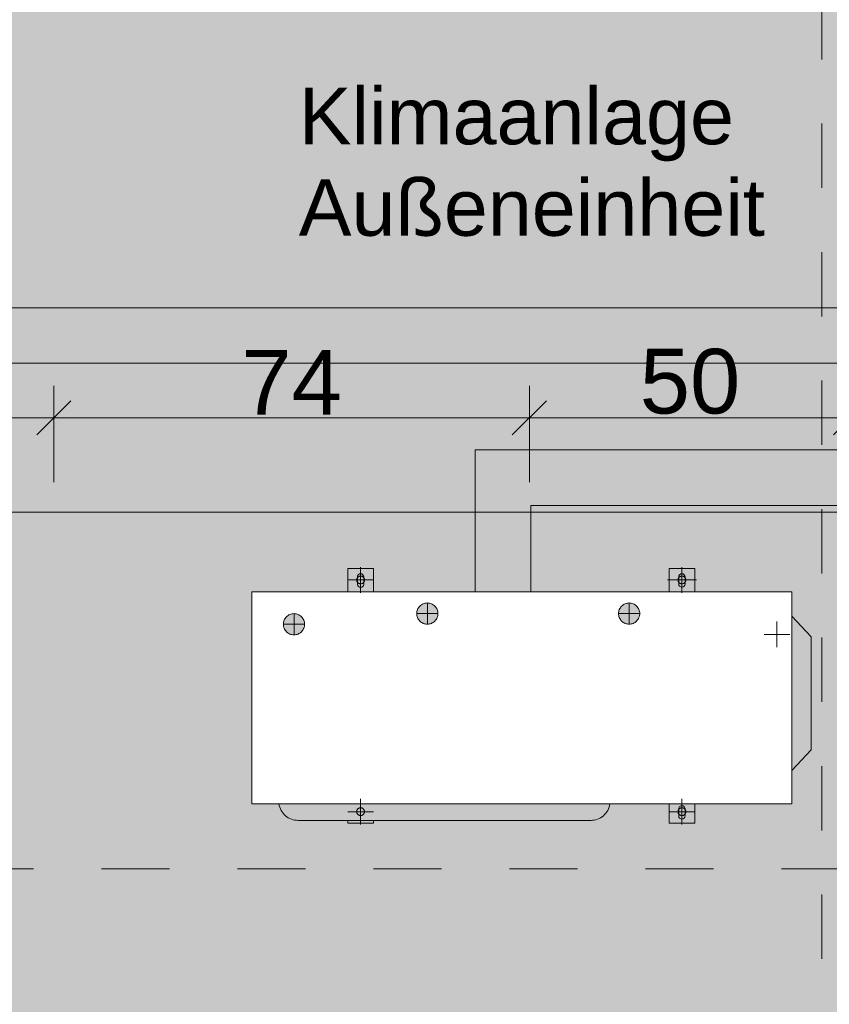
# Model space of a CAD drawing. Header units: metres. Extents: x -180 to 4, y -47 to 4.
# Tile 61 of 256: x -163.55 to -162.29, y -6.66 to -5.13. Entities that reach past the tile are written whole.
import ezdxf

# ---------------------------------------------------------------- set-up
doc = ezdxf.new("R2010")
doc.units = ezdxf.units.M
doc.header["$LTSCALE"] = 0.05
doc.header["$PDMODE"] = 1
doc.header["$PDSIZE"] = -2
doc.linetypes.add('Linienart-34', pattern=[4.233, 2.116, -2.117])
doc.linetypes.add('VW-01 Strichlinie kurz', pattern=[1.999894, 0.999947, -0.999947])
doc.layers.get('0').update_dxf_attribs({"lineweight": 25})
for name, color, linetype, lineweight, true_color in [('30 -36 Dächer- 3 Dachbeläge', 7, 'Continuous', 15, 0x9999ff), ('30 -36 Dächer- 3 Dachbeläge Gründach', 250, 'Continuous', 9, 0x333333), ('70 -72 Beschriftung- 1 Beschriftung allgemein', 7, 'Continuous', 9, 0xff6633), ('70 -76 Bemaßung- 2 Allgemein', 7, 'Continuous', 5, 0x6666cc)]:
    doc.layers.add(name, color=color, linetype=linetype, lineweight=lineweight, true_color=true_color)
for name, color, linetype, lineweight in [('30 -36 Dächer- 9 Sonstiges zur KG360', 7, 'VW-01 Strichlinie kurz', 9), ('70 -73 Bauteildarst.- 2 verdeckt 0.15', 7, 'Linienart-34', 15), ('Keine', 7, 'Continuous', 9)]:
    doc.layers.add(name, color=color, linetype=linetype, lineweight=lineweight)
doc.styles.add('Arial', font='arial.ttf')
doc.dimstyles.new('k+k_klein', dxfattribs={"dimtxt": 0.075516, "dimasz": 0.05302, "dimexe": 0.05, "dimexo": 0.15, "dimgap": 0.005, "dimtad": 1, "dimdec": 3, "dimtxsty": 'Arial', "dimblk": 'VW_SLASH-2', "dimblk1": 'VW_SLASH-2', "dimblk2": 'VW_SLASH-2', "dimcen": 0, "dimdle": 0.025, "dimadec": 3, "dimazin": 0, "dimtfac": 0.75, "dimtdec": 3, "dimtix": 1, "dimtmove": 0, "dimatfit": 0, "dimldrblk": 'VW_FILLEDARROW', "dimfxl": 0.1, "dimfxlon": 1, "dimfrac": 2, "dimtolj": 1, "dimarcsym": 0})

# ---------------------------------------------------------------- blocks, each defined once
blk = doc.blocks.new('Gruppe-1424')
at = {"layer": 'Keine', "color": 252, "true_color": 0x888888}
for p, q in [((-164.0797, -5.5737), (-161.3801, -5.5737)), ((-163.9934, -5.6601), (-161.4354, -5.6601)), ((-162.8401, -5.7948), (-161.4944, -5.7948)), ((-162.8401, -6.0156), (-162.8401, -5.7948)), ((-162.7537, -5.8812), (-161.5507, -5.8812)), ((-162.7537, -6.0156), (-162.7537, -5.8812)), ((-162.9986, -5.9796), (-163.0386, -5.9796)), ((-162.9986, -5.9796), (-163.0386, -5.9796)), ((-162.4986, -5.9796), (-162.5386, -5.9796)), ((-162.4986, -5.9796), (-162.5386, -5.9796)), ((-163.0386, -5.9973), (-162.9986, -5.9973)), ((-163.0236, -5.9926), (-163.0236, -6.0036)), ((-163.0236, -5.9926), (-163.0236, -6.0036)), ((-163.0136, -5.9926), (-163.0136, -6.0036)), ((-163.0136, -5.9926), (-163.0136, -6.0036)), ((-162.5408, -5.9973), (-162.4959, -5.9973)), ((-162.5236, -5.9926), (-162.5236, -6.0036)), ((-162.5236, -5.9926), (-162.5236, -6.0036)), ((-162.5136, -5.9926), (-162.5136, -6.0036)), ((-162.5136, -5.9926), (-162.5136, -6.0036)), ((-162.9147, -6.0696), (-162.9147, -6.0296)), ((-162.6007, -6.0696), (-162.6007, -6.0296)), ((-163.1222, -6.0862), (-163.1222, -6.0462)), ((-162.9347, -6.0496), (-162.8947, -6.0496)), ((-162.6207, -6.0496), (-162.5807, -6.0496)), ((-163.1422, -6.0662), (-163.1022, -6.0662)), ((-162.3176, -6.2616), (-162.3176, -6.0856)), ((-162.3176, -6.2616), (-162.3176, -6.0856)), ((-162.9986, -6.3579), (-163.0386, -6.3579)), ((-162.4986, -6.3579), (-162.5386, -6.3579)), ((-162.5236, -6.3536), (-162.5236, -6.3646)), ((-162.5236, -6.3536), (-162.5236, -6.3646)), ((-162.5136, -6.3536), (-162.5136, -6.3646)), ((-162.5136, -6.3536), (-162.5136, -6.3646)), ((-162.6596, -6.3714), (-163.1156, -6.3714)), ((-162.6596, -6.3714), (-163.1156, -6.3714)), ((-163.0386, -6.3714), (-163.0386, -6.3756)), ((-163.0386, -6.3714), (-163.0386, -6.3756)), ((-162.9986, -6.3714), (-162.9986, -6.3756)), ((-162.9986, -6.3714), (-162.9986, -6.3756)), ((-162.9986, -6.3756), (-163.0386, -6.3756)), ((-162.9986, -6.3756), (-163.0386, -6.3756)), ((-162.4986, -6.3756), (-162.5386, -6.3756)), ((-162.4986, -6.3756), (-162.5386, -6.3756))]:
    blk.add_line(p, q, dxfattribs=at)
at = {"layer": 'Keine', "color": 252, "linetype": 'Continuous', "true_color": 0x888888, "flags": 128}
for points in [[(-163.0126, -5.9973), (-163.0127, -5.9979), (-163.0127, -5.9985), (-163.0129, -5.999), (-163.0131, -5.9996), (-163.0133, -6.0001), (-163.0136, -6.0006), (-163.014, -6.0011), (-163.0144, -6.0015), (-163.0148, -6.0019), (-163.0153, -6.0023), (-163.0158, -6.0026), (-163.0163, -6.0028), (-163.0169, -6.003), (-163.0175, -6.0032), (-163.018, -6.0033), (-163.0186, -6.0033), (-163.0192, -6.0033), (-163.0198, -6.0032), (-163.0204, -6.003), (-163.0209, -6.0028), (-163.0215, -6.0026), (-163.022, -6.0023), (-163.0224, -6.0019), (-163.0229, -6.0015), (-163.0233, -6.0011), (-163.0236, -6.0006), (-163.0239, -6.0001), (-163.0242, -5.9996), (-163.0244, -5.999), (-163.0245, -5.9985), (-163.0246, -5.9979), (-163.0246, -5.9973), (-163.0246, -5.9967), (-163.0245, -5.9961), (-163.0244, -5.9955), (-163.0242, -5.995), (-163.0239, -5.9945), (-163.0236, -5.9939), (-163.0233, -5.9935), (-163.0229, -5.993), (-163.0224, -5.9926), (-163.022, -5.9923), (-163.0215, -5.992), (-163.0209, -5.9917), (-163.0204, -5.9915), (-163.0198, -5.9914), (-163.0192, -5.9913), (-163.0186, -5.9913), (-163.018, -5.9913), (-163.0175, -5.9914), (-163.0169, -5.9915), (-163.0163, -5.9917), (-163.0158, -5.992), (-163.0153, -5.9923), (-163.0148, -5.9926), (-163.0144, -5.993), (-163.014, -5.9935), (-163.0136, -5.9939), (-163.0133, -5.9945), (-163.0131, -5.995), (-163.0129, -5.9955), (-163.0127, -5.9961), (-163.0127, -5.9967)], [(-162.5126, -5.9973), (-162.5127, -5.9979), (-162.5127, -5.9985), (-162.5129, -5.999), (-162.5131, -5.9996), (-162.5133, -6.0001), (-162.5136, -6.0006), (-162.514, -6.0011), (-162.5144, -6.0015), (-162.5148, -6.0019), (-162.5153, -6.0023), (-162.5158, -6.0026), (-162.5163, -6.0028), (-162.5169, -6.003), (-162.5175, -6.0032), (-162.518, -6.0033), (-162.5186, -6.0033), (-162.5192, -6.0033), (-162.5198, -6.0032), (-162.5204, -6.003), (-162.5209, -6.0028), (-162.5215, -6.0026), (-162.522, -6.0023), (-162.5224, -6.0019), (-162.5229, -6.0015), (-162.5233, -6.0011), (-162.5236, -6.0006), (-162.5239, -6.0001), (-162.5242, -5.9996), (-162.5244, -5.999), (-162.5245, -5.9985), (-162.5246, -5.9979), (-162.5246, -5.9973), (-162.5246, -5.9967), (-162.5245, -5.9961), (-162.5244, -5.9955), (-162.5242, -5.995), (-162.5239, -5.9945), (-162.5236, -5.9939), (-162.5233, -5.9935), (-162.5229, -5.993), (-162.5224, -5.9926), (-162.522, -5.9923), (-162.5215, -5.992), (-162.5209, -5.9917), (-162.5204, -5.9915), (-162.5198, -5.9914), (-162.5192, -5.9913), (-162.5186, -5.9913), (-162.518, -5.9913), (-162.5175, -5.9914), (-162.5169, -5.9915), (-162.5163, -5.9917), (-162.5158, -5.992), (-162.5153, -5.9923), (-162.5148, -5.9926), (-162.5144, -5.993), (-162.514, -5.9935), (-162.5136, -5.9939), (-162.5133, -5.9945), (-162.5131, -5.995), (-162.5129, -5.9955), (-162.5127, -5.9961), (-162.5127, -5.9967)]]:
    blk.add_lwpolyline(points, close=True, dxfattribs=at)
at = {"layer": 'Keine', "color": 252, "true_color": 0x888888, "flags": 128}
for points in [[(-163.0136, -5.9926, 0.414214), (-163.0186, -5.9876, 0.414214), (-163.0236, -5.9926)], [(-163.0136, -5.9926, 0.414214), (-163.0186, -5.9876, 0.414214), (-163.0236, -5.9926)], [(-162.5136, -5.9926, 0.414214), (-162.5186, -5.9876, 0.414214), (-162.5236, -5.9926)], [(-162.5136, -5.9926, 0.414214), (-162.5186, -5.9876, 0.414214), (-162.5236, -5.9926)], [(-163.0236, -6.0036, 0.012522), (-163.0236, -6.0038, 0.012522), (-163.0236, -6.0041)], [(-163.0236, -6.0036, 0.012522), (-163.0236, -6.0038, 0.012522), (-163.0236, -6.0041)], [(-163.0137, -6.0041, 0.012522), (-163.0136, -6.0038, 0.012522), (-163.0136, -6.0036)], [(-163.0137, -6.0041, 0.012522), (-163.0136, -6.0038, 0.012522), (-163.0136, -6.0036)], [(-162.5236, -6.3646, 0.414214), (-162.5186, -6.3696, 0.414214), (-162.5136, -6.3646)], [(-162.5236, -6.3646, 0.414214), (-162.5186, -6.3696, 0.414214), (-162.5136, -6.3646)]]:
    blk.add_lwpolyline(points, format="xyb", dxfattribs=at)
at = {"color": 255, "linetype": 'Continuous', "lineweight": 5}
blk.add_wipeout([(-162.3476, -6.0156), (-162.3476, -6.3456), (-162.6007, -6.3456), (-162.6007, -6.0661), (-162.5975, -6.0658), (-162.5944, -6.0648), (-162.5916, -6.0633), (-162.5891, -6.0612), (-162.587, -6.0587), (-162.5855, -6.0559), (-162.5845, -6.0528), (-162.5842, -6.0496), (-162.5845, -6.0464), (-162.5855, -6.0433), (-162.587, -6.0404), (-162.5891, -6.0379), (-162.5916, -6.0359), (-162.5944, -6.0343), (-162.5975, -6.0334), (-162.6007, -6.0331), (-162.6007, -6.0156)], dxfattribs=at).dxf.layer = 'Keine'
at = {"layer": 'Keine', "color": 252, "true_color": 0x888888}
for p, q in [((-162.5386, -5.9796), (-162.5386, -6.0156)), ((-162.5386, -5.9796), (-162.5386, -6.0156)), ((-162.5186, -5.9773), (-162.5186, -6.0173)), ((-162.4986, -5.9796), (-162.4986, -6.0156)), ((-162.4986, -5.9796), (-162.4986, -6.0156)), ((-162.3476, -6.3456), (-162.3476, -6.0156)), ((-162.3476, -6.3456), (-162.3476, -6.0156)), ((-162.3707, -6.0619), (-162.3707, -6.1019)), ((-162.3707, -6.1019), (-162.3707, -6.0619)), ((-162.3176, -6.0856), (-162.3476, -6.0536)), ((-162.3176, -6.0856), (-162.3476, -6.0536)), ((-162.3907, -6.0819), (-162.3507, -6.0819)), ((-162.3176, -6.2616), (-162.3476, -6.2936)), ((-162.3176, -6.2616), (-162.3476, -6.2936)), ((-162.5186, -6.3379), (-162.5186, -6.3779)), ((-162.5386, -6.3456), (-162.5386, -6.3756)), ((-162.5386, -6.3456), (-162.5386, -6.3756)), ((-162.4986, -6.3456), (-162.4986, -6.3756)), ((-162.4986, -6.3456), (-162.4986, -6.3756))]:
    blk.add_line(p, q, dxfattribs=at)
at = {"layer": 'Keine', "color": 252, "true_color": 0x888888, "flags": 128}
for points in [[(-162.5236, -6.0036, 0.414214), (-162.5186, -6.0086, 0.414214), (-162.5136, -6.0036)], [(-162.5236, -6.0036, 0.414214), (-162.5186, -6.0086, 0.414214), (-162.5136, -6.0036)], [(-162.5136, -6.3536, 0.414214), (-162.5186, -6.3486, 0.414214), (-162.5236, -6.3536)], [(-162.5136, -6.3536, 0.414214), (-162.5186, -6.3486, 0.414214), (-162.5236, -6.3536)]]:
    blk.add_lwpolyline(points, format="xyb", dxfattribs=at)
at = {"layer": 'Keine', "color": 252, "linetype": 'Continuous', "true_color": 0x888888, "flags": 128}
blk.add_lwpolyline([(-162.5126, -6.3579), (-162.5127, -6.3585), (-162.5127, -6.3591), (-162.5129, -6.3596), (-162.5131, -6.3602), (-162.5133, -6.3607), (-162.5136, -6.3612), (-162.514, -6.3617), (-162.5144, -6.3621), (-162.5148, -6.3625), (-162.5153, -6.3629), (-162.5158, -6.3632), (-162.5163, -6.3634), (-162.5169, -6.3636), (-162.5175, -6.3638), (-162.518, -6.3639), (-162.5186, -6.3639), (-162.5192, -6.3639), (-162.5198, -6.3638), (-162.5204, -6.3636), (-162.5209, -6.3634), (-162.5215, -6.3632), (-162.522, -6.3629), (-162.5224, -6.3625), (-162.5229, -6.3621), (-162.5233, -6.3617), (-162.5236, -6.3612), (-162.5239, -6.3607), (-162.5242, -6.3602), (-162.5244, -6.3596), (-162.5245, -6.3591), (-162.5246, -6.3585), (-162.5246, -6.3579), (-162.5246, -6.3573), (-162.5245, -6.3567), (-162.5244, -6.3561), (-162.5242, -6.3556), (-162.5239, -6.3551), (-162.5236, -6.3545), (-162.5233, -6.3541), (-162.5229, -6.3536), (-162.5224, -6.3532), (-162.522, -6.3529), (-162.5215, -6.3526), (-162.5209, -6.3523), (-162.5204, -6.3521), (-162.5198, -6.352), (-162.5192, -6.3519), (-162.5186, -6.3519), (-162.518, -6.3519), (-162.5175, -6.352), (-162.5169, -6.3521), (-162.5163, -6.3523), (-162.5158, -6.3526), (-162.5153, -6.3529), (-162.5148, -6.3532), (-162.5144, -6.3536), (-162.514, -6.3541), (-162.5136, -6.3545), (-162.5133, -6.3551), (-162.5131, -6.3556), (-162.5129, -6.3561), (-162.5127, -6.3567), (-162.5127, -6.3573)], close=True, dxfattribs=at)
at = {"color": 255, "linetype": 'Continuous', "lineweight": 5}
blk.add_wipeout([(-162.6007, -6.0156), (-162.6007, -6.0331), (-162.6007, -6.0331), (-162.6039, -6.0334), (-162.607, -6.0343), (-162.6099, -6.0359), (-162.6124, -6.0379), (-162.6144, -6.0404), (-162.616, -6.0433), (-162.6169, -6.0464), (-162.6172, -6.0496), (-162.6169, -6.0528), (-162.616, -6.0559), (-162.6144, -6.0587), (-162.6124, -6.0612), (-162.6099, -6.0633), (-162.607, -6.0648), (-162.6039, -6.0658), (-162.6007, -6.0661), (-162.6007, -6.0661), (-162.6007, -6.3456), (-162.9147, -6.3456), (-162.9147, -6.0661), (-162.9115, -6.0658), (-162.9084, -6.0648), (-162.9056, -6.0633), (-162.9031, -6.0612), (-162.901, -6.0587), (-162.8995, -6.0559), (-162.8985, -6.0528), (-162.8982, -6.0496), (-162.8985, -6.0464), (-162.8995, -6.0433), (-162.901, -6.0404), (-162.9031, -6.0379), (-162.9056, -6.0359), (-162.9084, -6.0343), (-162.9115, -6.0334), (-162.9147, -6.0331), (-162.9147, -6.0156)], dxfattribs=at).dxf.layer = 'Keine'
at = {"layer": 'Keine', "color": 252, "linetype": 'Continuous', "true_color": 0x888888, "flags": 128}
blk.add_lwpolyline([(-162.5842, -6.0496), (-162.5843, -6.0512), (-162.5845, -6.0528), (-162.5849, -6.0544), (-162.5855, -6.0559), (-162.5862, -6.0574), (-162.587, -6.0587), (-162.588, -6.06), (-162.5891, -6.0612), (-162.5903, -6.0623), (-162.5916, -6.0633), (-162.593, -6.0641), (-162.5944, -6.0648), (-162.5959, -6.0654), (-162.5975, -6.0658), (-162.5991, -6.066), (-162.6007, -6.0661), (-162.6023, -6.066), (-162.6039, -6.0658), (-162.6055, -6.0654), (-162.607, -6.0648), (-162.6085, -6.0641), (-162.6099, -6.0633), (-162.6112, -6.0623), (-162.6124, -6.0612), (-162.6135, -6.06), (-162.6144, -6.0587), (-162.6153, -6.0574), (-162.616, -6.0559), (-162.6165, -6.0544), (-162.6169, -6.0528), (-162.6172, -6.0512), (-162.6172, -6.0496), (-162.6172, -6.048), (-162.6169, -6.0464), (-162.6165, -6.0448), (-162.616, -6.0433), (-162.6153, -6.0418), (-162.6144, -6.0404), (-162.6135, -6.0391), (-162.6124, -6.0379), (-162.6112, -6.0368), (-162.6099, -6.0359), (-162.6085, -6.035), (-162.607, -6.0343), (-162.6055, -6.0338), (-162.6039, -6.0334), (-162.6023, -6.0332), (-162.6007, -6.0331), (-162.5991, -6.0332), (-162.5975, -6.0334), (-162.5959, -6.0338), (-162.5944, -6.0343), (-162.593, -6.035), (-162.5916, -6.0359), (-162.5903, -6.0368), (-162.5891, -6.0379), (-162.588, -6.0391), (-162.587, -6.0404), (-162.5862, -6.0418), (-162.5855, -6.0433), (-162.5849, -6.0448), (-162.5845, -6.0464), (-162.5843, -6.048)], close=True, dxfattribs=at)
at = {"layer": 'Keine', "color": 252, "true_color": 0x888888, "flags": 128}
blk.add_lwpolyline([(-162.6607, -6.3714, 0.184022), (-162.6408, -6.3642, 0.184022), (-162.6307, -6.3456)], format="xyb", dxfattribs=at)
blk.add_lwpolyline([(-162.6607, -6.3714, 0.184022), (-162.6408, -6.3642, 0.184022), (-162.6307, -6.3456)], format="xyb", dxfattribs=at)
at = {"color": 255, "linetype": 'Continuous', "lineweight": 5}
blk.add_wipeout([(-162.9147, -6.0156), (-162.9147, -6.0331), (-162.9147, -6.0331), (-162.9179, -6.0334), (-162.921, -6.0343), (-162.9239, -6.0359), (-162.9264, -6.0379), (-162.9284, -6.0404), (-162.93, -6.0433), (-162.9309, -6.0464), (-162.9312, -6.0496), (-162.9309, -6.0528), (-162.93, -6.0559), (-162.9284, -6.0587), (-162.9264, -6.0612), (-162.9239, -6.0633), (-162.921, -6.0648), (-162.9179, -6.0658), (-162.9147, -6.0661), (-162.9147, -6.0661), (-162.9147, -6.3456), (-163.1222, -6.3456), (-163.1222, -6.0827), (-163.119, -6.0824), (-163.1159, -6.0814), (-163.1131, -6.0799), (-163.1106, -6.0778), (-163.1085, -6.0753), (-163.107, -6.0725), (-163.106, -6.0694), (-163.1057, -6.0662), (-163.106, -6.063), (-163.107, -6.0599), (-163.1085, -6.057), (-163.1106, -6.0545), (-163.1131, -6.0525), (-163.1159, -6.0509), (-163.119, -6.05), (-163.1222, -6.0497), (-163.1222, -6.0156)], dxfattribs=at).dxf.layer = 'Keine'
at = {"layer": 'Keine', "color": 252, "true_color": 0x888888}
for p, q in [((-163.0386, -5.9796), (-163.0386, -6.0156)), ((-163.0386, -5.9796), (-163.0386, -6.0156)), ((-163.0186, -5.9773), (-163.0186, -6.0173)), ((-162.9986, -5.9796), (-162.9986, -6.0156)), ((-162.9986, -5.9796), (-162.9986, -6.0156)), ((-163.0186, -6.3379), (-163.0186, -6.3779))]:
    blk.add_line(p, q, dxfattribs=at)
at = {"layer": 'Keine', "color": 252, "true_color": 0x888888, "flags": 128}
blk.add_lwpolyline([(-163.0236, -6.0041, 0.38517), (-163.0186, -6.0086, 0.38517), (-163.0137, -6.0041)], format="xyb", dxfattribs=at)
blk.add_lwpolyline([(-163.0236, -6.0041, 0.38517), (-163.0186, -6.0086, 0.38517), (-163.0137, -6.0041)], format="xyb", dxfattribs=at)
at = {"layer": 'Keine', "color": 252, "linetype": 'Continuous', "true_color": 0x888888, "flags": 128}
for points in [[(-162.8982, -6.0496), (-162.8983, -6.0512), (-162.8985, -6.0528), (-162.8989, -6.0544), (-162.8995, -6.0559), (-162.9002, -6.0574), (-162.901, -6.0587), (-162.902, -6.06), (-162.9031, -6.0612), (-162.9043, -6.0623), (-162.9056, -6.0633), (-162.907, -6.0641), (-162.9084, -6.0648), (-162.9099, -6.0654), (-162.9115, -6.0658), (-162.9131, -6.066), (-162.9147, -6.0661), (-162.9163, -6.066), (-162.9179, -6.0658), (-162.9195, -6.0654), (-162.921, -6.0648), (-162.9225, -6.0641), (-162.9239, -6.0633), (-162.9252, -6.0623), (-162.9264, -6.0612), (-162.9275, -6.06), (-162.9284, -6.0587), (-162.9293, -6.0574), (-162.93, -6.0559), (-162.9305, -6.0544), (-162.9309, -6.0528), (-162.9312, -6.0512), (-162.9312, -6.0496), (-162.9312, -6.048), (-162.9309, -6.0464), (-162.9305, -6.0448), (-162.93, -6.0433), (-162.9293, -6.0418), (-162.9284, -6.0404), (-162.9275, -6.0391), (-162.9264, -6.0379), (-162.9252, -6.0368), (-162.9239, -6.0359), (-162.9225, -6.035), (-162.921, -6.0343), (-162.9195, -6.0338), (-162.9179, -6.0334), (-162.9163, -6.0332), (-162.9147, -6.0331), (-162.9131, -6.0332), (-162.9115, -6.0334), (-162.9099, -6.0338), (-162.9084, -6.0343), (-162.907, -6.035), (-162.9056, -6.0359), (-162.9043, -6.0368), (-162.9031, -6.0379), (-162.902, -6.0391), (-162.901, -6.0404), (-162.9002, -6.0418), (-162.8995, -6.0433), (-162.8989, -6.0448), (-162.8985, -6.0464), (-162.8983, -6.048)], [(-163.0126, -6.3579), (-163.0127, -6.3585), (-163.0127, -6.3591), (-163.0129, -6.3596), (-163.0131, -6.3602), (-163.0133, -6.3607), (-163.0136, -6.3612), (-163.014, -6.3617), (-163.0144, -6.3621), (-163.0148, -6.3625), (-163.0153, -6.3629), (-163.0158, -6.3632), (-163.0163, -6.3634), (-163.0169, -6.3636), (-163.0175, -6.3638), (-163.018, -6.3639), (-163.0186, -6.3639), (-163.0192, -6.3639), (-163.0198, -6.3638), (-163.0204, -6.3636), (-163.0209, -6.3634), (-163.0215, -6.3632), (-163.022, -6.3629), (-163.0224, -6.3625), (-163.0229, -6.3621), (-163.0233, -6.3617), (-163.0236, -6.3612), (-163.0239, -6.3607), (-163.0242, -6.3602), (-163.0244, -6.3596), (-163.0245, -6.3591), (-163.0246, -6.3585), (-163.0246, -6.3579), (-163.0246, -6.3573), (-163.0245, -6.3567), (-163.0244, -6.3561), (-163.0242, -6.3556), (-163.0239, -6.3551), (-163.0236, -6.3545), (-163.0233, -6.3541), (-163.0229, -6.3536), (-163.0224, -6.3532), (-163.022, -6.3529), (-163.0215, -6.3526), (-163.0209, -6.3523), (-163.0204, -6.3521), (-163.0198, -6.352), (-163.0192, -6.3519), (-163.0186, -6.3519), (-163.018, -6.3519), (-163.0175, -6.352), (-163.0169, -6.3521), (-163.0163, -6.3523), (-163.0158, -6.3526), (-163.0153, -6.3529), (-163.0148, -6.3532), (-163.0144, -6.3536), (-163.014, -6.3541), (-163.0136, -6.3545), (-163.0133, -6.3551), (-163.0131, -6.3556), (-163.0129, -6.3561), (-163.0127, -6.3567), (-163.0127, -6.3573)]]:
    blk.add_lwpolyline(points, close=True, dxfattribs=at)
at = {"color": 255, "linetype": 'Continuous', "lineweight": 5}
blk.add_wipeout([(-163.1222, -6.0156), (-163.1222, -6.0497), (-163.1222, -6.0497), (-163.1254, -6.05), (-163.1285, -6.0509), (-163.1314, -6.0525), (-163.1339, -6.0545), (-163.1359, -6.057), (-163.1375, -6.0599), (-163.1384, -6.063), (-163.1387, -6.0662), (-163.1384, -6.0694), (-163.1375, -6.0725), (-163.1359, -6.0753), (-163.1339, -6.0778), (-163.1314, -6.0799), (-163.1285, -6.0814), (-163.1254, -6.0824), (-163.1222, -6.0827), (-163.1222, -6.0827), (-163.1222, -6.3456), (-163.1876, -6.3456), (-163.1876, -6.0156)], dxfattribs=at).dxf.layer = 'Keine'
at = {"layer": 'Keine', "color": 252, "true_color": 0x888888}
for p, q in [((-162.3476, -6.0156), (-163.1876, -6.0156)), ((-163.1876, -6.0156), (-163.1876, -6.3456)), ((-162.3476, -6.0156), (-163.1876, -6.0156)), ((-163.1876, -6.0156), (-163.1876, -6.3456)), ((-162.3476, -6.3456), (-163.1876, -6.3456)), ((-162.3476, -6.3456), (-163.1876, -6.3456))]:
    blk.add_line(p, q, dxfattribs=at)
at = {"layer": 'Keine', "color": 252, "linetype": 'Continuous', "true_color": 0x888888, "flags": 128}
blk.add_lwpolyline([(-163.1057, -6.0662), (-163.1058, -6.0678), (-163.106, -6.0694), (-163.1064, -6.071), (-163.107, -6.0725), (-163.1077, -6.074), (-163.1085, -6.0753), (-163.1095, -6.0766), (-163.1106, -6.0778), (-163.1118, -6.0789), (-163.1131, -6.0799), (-163.1145, -6.0807), (-163.1159, -6.0814), (-163.1174, -6.082), (-163.119, -6.0824), (-163.1206, -6.0826), (-163.1222, -6.0827), (-163.1238, -6.0826), (-163.1254, -6.0824), (-163.127, -6.082), (-163.1285, -6.0814), (-163.13, -6.0807), (-163.1314, -6.0799), (-163.1327, -6.0789), (-163.1339, -6.0778), (-163.135, -6.0766), (-163.1359, -6.0753), (-163.1368, -6.074), (-163.1375, -6.0725), (-163.138, -6.071), (-163.1384, -6.0694), (-163.1387, -6.0678), (-163.1387, -6.0662), (-163.1387, -6.0646), (-163.1384, -6.063), (-163.138, -6.0614), (-163.1375, -6.0599), (-163.1368, -6.0584), (-163.1359, -6.057), (-163.135, -6.0557), (-163.1339, -6.0545), (-163.1327, -6.0534), (-163.1314, -6.0525), (-163.13, -6.0516), (-163.1285, -6.0509), (-163.127, -6.0504), (-163.1254, -6.05), (-163.1238, -6.0498), (-163.1222, -6.0497), (-163.1206, -6.0498), (-163.119, -6.05), (-163.1174, -6.0504), (-163.1159, -6.0509), (-163.1145, -6.0516), (-163.1131, -6.0525), (-163.1118, -6.0534), (-163.1106, -6.0545), (-163.1095, -6.0557), (-163.1085, -6.057), (-163.1077, -6.0584), (-163.107, -6.0599), (-163.1064, -6.0614), (-163.106, -6.063), (-163.1058, -6.0646)], close=True, dxfattribs=at)
at = {"layer": 'Keine', "color": 252, "true_color": 0x888888, "flags": 128}
blk.add_lwpolyline([(-163.1456, -6.3456, 0.184022), (-163.1355, -6.3642, 0.184022), (-163.1156, -6.3714)], format="xyb", dxfattribs=at)
blk.add_lwpolyline([(-163.1456, -6.3456, 0.184022), (-163.1355, -6.3642, 0.184022), (-163.1156, -6.3714)], format="xyb", dxfattribs=at)
blk = doc.blocks.new('Gruppe-1433')
at = {"layer": '30 -36 Dächer- 3 Dachbeläge Gründach', "linetype": 'Continuous', "lineweight": 0, "true_color": 0xe7eedf, "transparency": 33554687}
blk.add_hatch(color=254, dxfattribs=at).paths.add_polyline_path([(-175.136, -0.732), (-160.506, -0.732), (-160.506, -11.412), (-175.136, -11.412)])
at = {"layer": 'Keine', "color": 7, "transparency": 33554687, "insert": (-163.1148, -5.2311), "char_height": 0.088103, "attachment_point": 1, "line_spacing_factor": 0.969685, "style": 'Arial'}
blk.add_mtext('Klimaanlage\\PAußeneinheit', dxfattribs=at)
at = {"color": 255, "lineweight": 9}
blk.add_wipeout([(-160.825, -6.8175), (-160.825, -8.1025), (-162.456, -8.1025), (-162.456, -8.682), (-165.7546, -8.682), (-165.7546, -8.1415), (-165.056, -8.1415), (-165.056, -6.7415), (-165.7546, -6.7415), (-165.7546, -5.8915), (-162.256, -5.8915), (-162.256, -6.8175)], dxfattribs=at).dxf.layer = '30 -36 Dächer- 3 Dachbeläge'
at = {"layer": '30 -36 Dächer- 3 Dachbeläge', "linetype": 'Continuous', "lineweight": 9}
h = blk.add_hatch(dxfattribs=at)
h.set_pattern_fill('{914A209A-ED12-11EE-87B6-5CE', style=0, pattern_type=2)
h.set_pattern_definition([(-22, (-154.2085, -7.44149), (-0.018555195, 0.04226461), [0.000625, -0.061875]), (14, (-154.200251, -7.464167), (-0.03711039, -0.027832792), [0.000625, -0.030625]), (-3.77456, (-154.259014, -7.4786), (-0.01958604, 0.06597403), [0.00028186, -0.09367194]), (-68, (-154.08892, -7.41469), (0.1926424, 0.04408), [0.0002813, -0.0934688]), (96, (-154.222934, -7.506433), (-0.03610527, -0.06319548), [0.0005625, -0.0931875]), (132, (-154.1951, -7.482728), (0.04020292, 0.00412338), [0.0003125, -0.0621875]), (-17, (-154.227055, -7.46623), (0.0930531, 0.02892868), [0.000625, -0.061875]), (-145, (-154.2219, -7.461075), (0.06266964, -0.04009224), [0.000625, -0.061875]), (-137, (-154.23633, -7.45798), (0.0494443, -0.0212357), [0.000625, -0.061875])])
h.paths.add_polyline_path([(-162.256, -5.8915), (-162.256, -6.8175), (-160.825, -6.8175), (-160.825, -8.1025), (-162.456, -8.1025), (-162.456, -8.682), (-167.071, -8.682), (-167.071, -5.8915)])
h.paths.add_polyline_path([(-165.056, -8.1415), (-165.056, -6.7415), (-166.456, -6.7415), (-166.456, -8.1415)])
at = {"layer": '30 -36 Dächer- 3 Dachbeläge', "lineweight": 9, "flags": 128}
blk.add_lwpolyline([(-162.256, -5.8915), (-162.256, -6.8175), (-160.825, -6.8175), (-160.825, -8.1025), (-162.456, -8.1025), (-162.456, -8.682), (-167.071, -8.682), (-167.071, -5.8915)], close=True, dxfattribs=at)
at = {"layer": '70 -73 Bauteildarst.- 2 verdeckt 0.15', "flags": 128}
blk.add_lwpolyline([(-162.046, -6.447), (-164.1462, -6.447), (-164.146, -8.822), (-162.046, -8.822)], close=True, dxfattribs=at)
at = {"color": 255, "lineweight": 9}
blk.add_wipeout([(-160.051, -11.867), (-167.8062, -11.867), (-167.8062, -11.412), (-160.506, -11.412), (-160.506, -0.732), (-167.8062, -0.732), (-167.8062, -0.277), (-160.051, -0.277)], dxfattribs=at).dxf.layer = '30 -36 Dächer- 3 Dachbeläge'
at = {"layer": '70 -72 Beschriftung- 1 Beschriftung allgemein', "color": 7}
blk.add_blockref('Gruppe-1424', (0, 0), dxfattribs=at)
at = {"layer": '30 -36 Dächer- 9 Sonstiges zur KG360', "color": 7, "linetype": 'VW-01 Strichlinie kurz', "lineweight": 9, "transparency": 33554687, "flags": 128}
blk.add_lwpolyline([(-173.341, -2.527), (-162.301, -2.527), (-162.301, -9.617), (-173.341, -9.617)], close=True, dxfattribs=at)
blk = doc.blocks.new('_Dach_2D (2D)')
at = {"layer": '70 -72 Beschriftung- 1 Beschriftung allgemein', "color": 7}
blk.add_blockref('Gruppe-1433', (0, 0), dxfattribs=at)
blk = doc.blocks.new('VW_SLASH-2')
at = {"color": 0, "linetype": 'ByBlock', "lineweight": -2, "transparency": 16777216}
blk.add_line((0.472, 0), (-1, 0), dxfattribs=at)
at = {"color": 0, "lineweight": 5, "transparency": 16777216, "flags": 128}
blk.add_lwpolyline([(0.5, 0.5), (-0.5, -0.5)], dxfattribs=at)
blk = doc.blocks.new('*D2511')
at = {"layer": '70 -76 Bemaßung- 2 Allgemein', "color": 0, "lineweight": -2}
for p, q in [((-165.106, -5.845), (-165.106, -5.695)), ((-163.496, -5.845), (-163.496, -5.695)), ((-163.549, -5.745), (-165.053, -5.745))]:
    blk.add_line(p, q, dxfattribs=at)
at = {"layer": 'Defpoints', "color": 0}
for p in [(-165.106, -5.745), (-165.106, -6.7915), (-163.496, -7.2515)]:
    blk.add_point(p, dxfattribs=at)
at = {"layer": '70 -76 Bemaßung- 2 Allgemein', "color": 0, "lineweight": -2, "xscale": 0.05302001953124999, "yscale": 0.05302001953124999, "zscale": 0.05302001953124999, "rotation": 180}
blk.add_blockref('VW_SLASH-2', (-165.106, -5.745), dxfattribs=at)
at = {"layer": '70 -76 Bemaßung- 2 Allgemein', "color": 0, "lineweight": -2, "xscale": 0.05302001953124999, "yscale": 0.05302001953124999, "zscale": 0.05302001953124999}
blk.add_blockref('VW_SLASH-2', (-163.496, -5.745), dxfattribs=at)
at = {"layer": '70 -76 Bemaßung- 2 Allgemein', "color": 0, "insert": (-164.301, -5.6795), "char_height": 0.10069, "attachment_point": 5, "style": 'Arial'}
blk.add_mtext('\\A1;1,61', dxfattribs=at)
blk = doc.blocks.new('VW_FILLEDARROW')
at = {"linetype": 'Continuous', "lineweight": 0, "transparency": 16777216}
blk.add_hatch(color=0, dxfattribs=at).paths.add_polyline_path([(-2.829, 0.758), (0, 0), (-2.829, -0.758)])
at = {"color": 0, "lineweight": 5, "transparency": 16777216, "flags": 128}
blk.add_lwpolyline([(-2.829, 0.758), (0, 0), (-2.829, -0.758)], close=True, dxfattribs=at)
blk = doc.blocks.new('*D2512')
at = {"layer": '70 -76 Bemaßung- 2 Allgemein', "color": 0, "lineweight": -2}
for p, q in [((-163.496, -5.845), (-163.496, -5.695)), ((-162.756, -5.845), (-162.756, -5.695)), ((-162.809, -5.745), (-163.443, -5.745))]:
    blk.add_line(p, q, dxfattribs=at)
at = {"layer": 'Defpoints', "color": 0}
for p in [(-163.496, -5.745), (-163.496, -7.2515), (-162.756, -7.2515)]:
    blk.add_point(p, dxfattribs=at)
at = {"layer": '70 -76 Bemaßung- 2 Allgemein', "color": 0, "lineweight": -2, "xscale": 0.05302001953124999, "yscale": 0.05302001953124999, "zscale": 0.05302001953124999, "rotation": 180}
blk.add_blockref('VW_SLASH-2', (-163.496, -5.745), dxfattribs=at)
at = {"layer": '70 -76 Bemaßung- 2 Allgemein', "color": 0, "lineweight": -2, "xscale": 0.05302001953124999, "yscale": 0.05302001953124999, "zscale": 0.05302001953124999}
blk.add_blockref('VW_SLASH-2', (-162.756, -5.745), dxfattribs=at)
at = {"layer": '70 -76 Bemaßung- 2 Allgemein', "color": 0, "insert": (-163.126, -5.6897), "char_height": 0.10069, "attachment_point": 5, "style": 'Arial'}
blk.add_mtext('\\A1;74', dxfattribs=at)
blk = doc.blocks.new('*D2513')
at = {"layer": '70 -76 Bemaßung- 2 Allgemein', "color": 0, "lineweight": -2}
for p, q in [((-162.756, -5.845), (-162.756, -5.695)), ((-162.256, -5.845), (-162.256, -5.695)), ((-162.309, -5.745), (-162.703, -5.745))]:
    blk.add_line(p, q, dxfattribs=at)
at = {"layer": 'Defpoints', "color": 0}
for p in [(-162.756, -5.745), (-162.256, -6.2852), (-162.756, -7.2515)]:
    blk.add_point(p, dxfattribs=at)
at = {"layer": '70 -76 Bemaßung- 2 Allgemein', "color": 0, "lineweight": -2, "xscale": 0.05302001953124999, "yscale": 0.05302001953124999, "zscale": 0.05302001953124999, "rotation": 180}
blk.add_blockref('VW_SLASH-2', (-162.756, -5.745), dxfattribs=at)
at = {"layer": '70 -76 Bemaßung- 2 Allgemein', "color": 0, "lineweight": -2, "xscale": 0.05302001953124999, "yscale": 0.05302001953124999, "zscale": 0.05302001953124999}
blk.add_blockref('VW_SLASH-2', (-162.256, -5.745), dxfattribs=at)
at = {"layer": '70 -76 Bemaßung- 2 Allgemein', "color": 0, "insert": (-162.506, -5.6886), "char_height": 0.10069, "attachment_point": 5, "style": 'Arial'}
blk.add_mtext('\\A1;50', dxfattribs=at)
blk = doc.blocks.new('Gruppe-2007')
at = {"layer": '70 -76 Bemaßung- 2 Allgemein'}
for base, p1, p2, text, picture, middle in [((-165.10599996, -5.745), (-163.49599996, -7.2514912), (-165.10599996, -6.7914912), '1,61', '*D2511', (-164.30099996, -5.67953646)), ((-163.49599996, -5.745), (-162.75599996, -7.2514912), (-163.49599996, -7.2514912), '74', '*D2512', (-163.12599996, -5.68965567)), ((-162.75599996, -5.745), (-162.25599996, -6.28522554), (-162.75599996, -7.2514912), '50', '*D2513', (-162.50599996, -5.68859844))]:
    dim = blk.add_linear_dim(base=base, p1=p1, p2=p2, text=text, dimstyle='k+k_klein', override={"dimtxt": 0.100689, "dimgap": 0.005, "dimdec": 8, "dimpost": '<>', "dimtxsty": 'Arial', "dimtmove": 2}, dxfattribs=at)
    dim.commit()
    dim.dimension.update_dxf_attribs({"geometry": picture, "text_midpoint": middle})
blk = doc.blocks.new('_Dach_2D Bemaßung_ Beschriftung (2D)')
at = {"layer": '70 -76 Bemaßung- 2 Allgemein'}
blk.add_blockref('Gruppe-2007', (0, 0), dxfattribs=at)

msp = doc.modelspace()

# ---------------------------------------------------------------- block references
at = {"layer": 'Keine', "color": 1}
msp.add_blockref('_Dach_2D (2D)', (0, 0), dxfattribs=at)

# ---------------------------------------------------------------- next in the draw order: block references
msp.add_blockref('_Dach_2D Bemaßung_ Beschriftung (2D)', (0, 0), dxfattribs=at)

doc.saveas('drawing.dxf')
